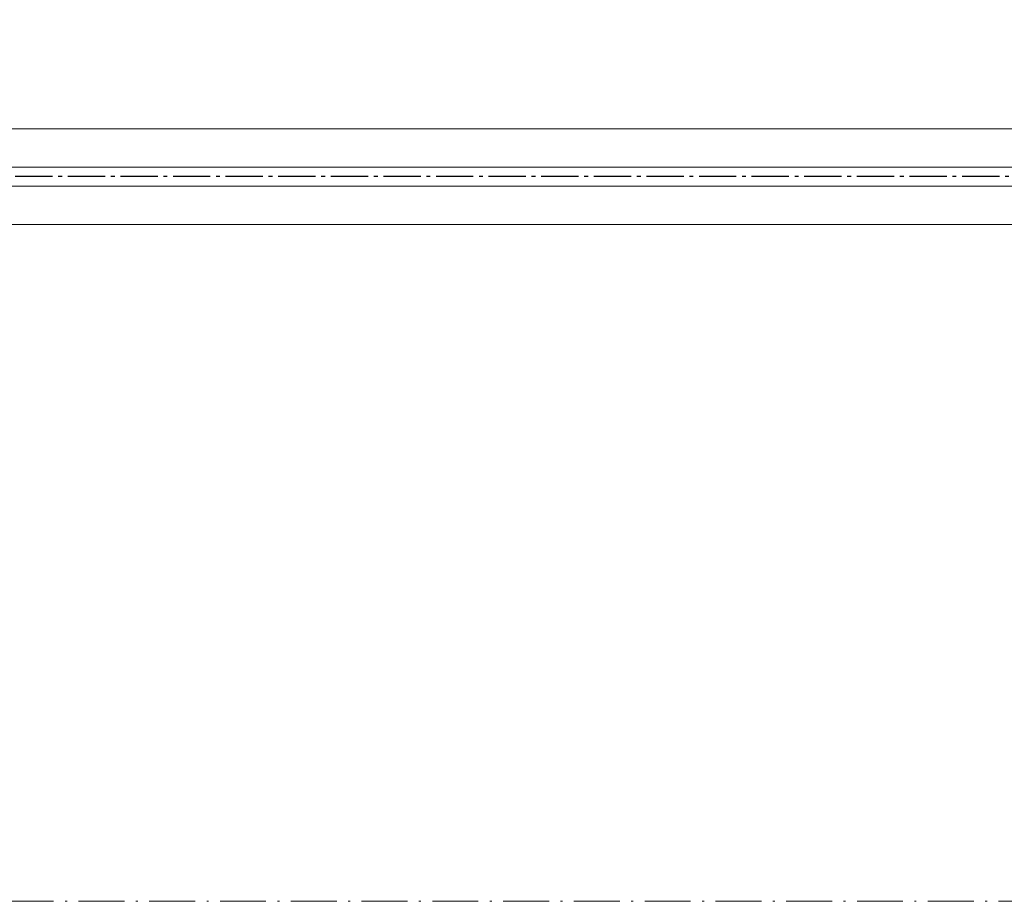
# Model space of a CAD drawing. Header units: inches. Extents: x -96941 to 10978768, y -673 to 1070890.
# Tile 161 of 256: x 61494 to 61751, y 3380 to 3611. Entities that reach past the tile are written whole.
import ezdxf

# ---------------------------------------------------------------- set-up
doc = ezdxf.new("R2010")
doc.units = ezdxf.units.IN
doc.linetypes.add('ACAD_ISO10W100', pattern=[18.5, 12, -3, 0.5, -3])
doc.linetypes.add('AM_DIN_G_W050', pattern=[13.75, 9.75, -1.5, 1, -1.5])
for name, color, linetype, lineweight in [('!_A_01_TENKÁ', 8, 'Continuous', 13), ('!_A_04_BODKOČIARKOVANÁ', 30, 'ACAD_ISO10W100', 13), ('AM_7', 4, 'AM_DIN_G_W050', 25)]:
    doc.layers.add(name, color=color, linetype=linetype, lineweight=lineweight)

msp = doc.modelspace()

# ---------------------------------------------------------------- linework, layer by layer
at = {"layer": '!_A_01_TENKÁ', "color": 14, "true_color": 0xa30000}
for p, q in [((63674.935, 3582.246), (59838.527, 3582.246)), ((59838.527, 3572.246), (63674.935, 3572.246)), ((63674.935, 3567.246), (59838.527, 3567.246)), ((59838.527, 3557.246), (63674.935, 3557.246))]:
    msp.add_line(p, q, dxfattribs=at)
at = {"layer": '!_A_04_BODKOČIARKOVANÁ', "color": 14, "true_color": 0xa30000}
msp.add_lwpolyline([(72195.735, 5943.404), (72195.735, 3380.404), (55642.735, 3380.404)], dxfattribs=at)
at = {"layer": 'AM_7', "color": 14, "true_color": 0xa30000}
msp.add_line((63674.935, 3569.746), (59814.827, 3569.746), dxfattribs=at)

doc.saveas('drawing.dxf')
